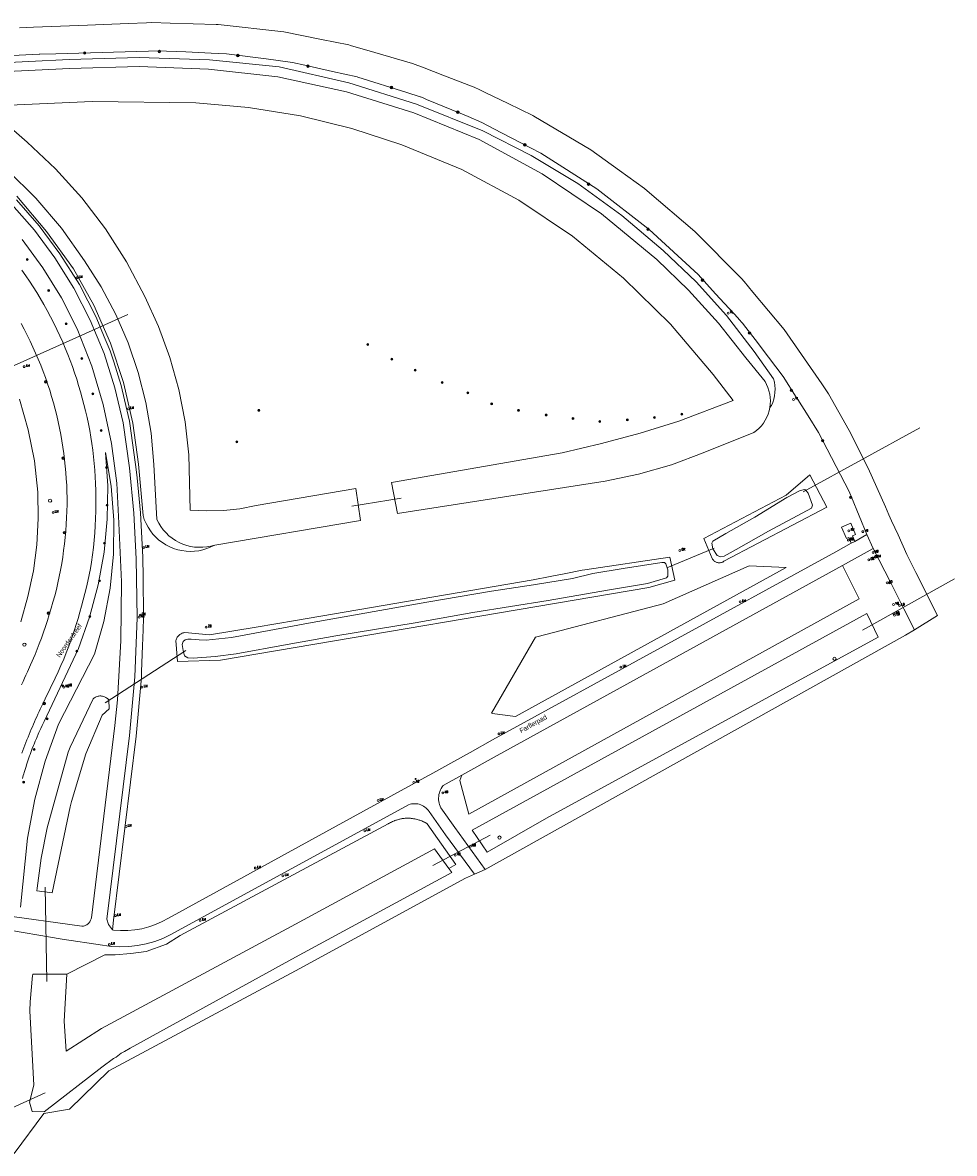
# Model space of a CAD drawing. Header units: metres. Extents: x 138165 to 154469, y 480134 to 494189.
# Tile 54 of 256: x 143429 to 143672, y 484794 to 485088. Entities that reach past the tile are written whole.
import ezdxf

# ---------------------------------------------------------------- set-up
doc = ezdxf.new("R2010")
doc.units = ezdxf.units.M
doc.header["$LTSCALE"] = 0.001
doc.header["$MEASUREMENT"] = 0
for name, color, linetype, lineweight in [('Level 5', 7, 'Continuous', 0), ('TOP-L-duiker', 7, 'Continuous', 0), ('TOP-L-topo objecten punt', 7, 'Continuous', 0), ('TOP-L-topo objecten vlak', 7, 'Continuous', 0), ('TOP-T-topo huisnummering naamgeving', 7, 'Continuous', 0)]:
    doc.layers.add(name, color=color, linetype=linetype, lineweight=lineweight)
doc.styles.add('Style-INTL_ISO', font='INTL_ISO.shx')
doc.styles.add('Style-STANDARD', font='STANDARD.shx')

# ---------------------------------------------------------------- blocks, each defined once
blk = doc.blocks.new('24')
at = {"layer": 'TOP-L-topo objecten punt', "color": 7, "linetype": 'Continuous', "lineweight": 0}
for radius in [0.025, 0.0182, 0.0115, 0.005]:
    blk.add_circle((0, 0), radius, dxfattribs=at)
blk = doc.blocks.new('39')
at = {"layer": 'TOP-L-topo objecten punt', "color": 7, "linetype": 'Continuous', "lineweight": 0}
for p, q in [((0.0175, 0.0175), (-0.0175, 0.0175)), ((-0.0175, 0.0175), (-0.0175, -0.0175)), ((0.0175, 0.0175), (0.0175, -0.0175)), ((0.0175, -0.0175), (-0.0175, -0.0175))]:
    blk.add_line(p, q, dxfattribs=at)
blk.add_circle((0, 0), 0.0332, dxfattribs=at)
blk = doc.blocks.new('*U13')
at = {"layer": 'Level 5', "color": 7, "linetype": 'Continuous', "lineweight": 0}
blk.add_circle((0, 0), 0.0415, dxfattribs=at)
blk = doc.blocks.new('150')
at = {"layer": 'Level 5', "color": 7, "linetype": 'Continuous', "lineweight": 0}
blk.add_blockref('*U13', (0, 0), dxfattribs=at)
blk = doc.blocks.new('121')
at = {"layer": 'TOP-L-topo objecten punt', "color": 7, "linetype": 'Continuous', "lineweight": 0}
blk.add_circle((0, 0), 0.025, dxfattribs=at)
at = {"layer": 'TOP-L-topo objecten punt', "color": 7, "linetype": 'Continuous', "lineweight": 0, "style": 'Style-STANDARD'}
blk.add_text('LD', height=0.06, dxfattribs=at).set_placement((0.0483, 0))
blk = doc.blocks.new('15')
at = {"layer": 'TOP-L-topo objecten punt', "color": 7, "linetype": 'Continuous', "lineweight": 0}
blk.add_circle((0, 0), 0.025, dxfattribs=at)
at = {"layer": 'TOP-L-topo objecten punt', "color": 7, "linetype": 'Continuous', "lineweight": 0, "style": 'Style-STANDARD'}
blk.add_text('VL', height=0.06, dxfattribs=at).set_placement((0.0483, 0))
blk = doc.blocks.new('16')
at = {"layer": 'TOP-L-topo objecten punt', "color": 7, "linetype": 'Continuous', "lineweight": 0}
blk.add_circle((0, 0), 0.025, dxfattribs=at)
at = {"layer": 'TOP-L-topo objecten punt', "color": 7, "linetype": 'Continuous', "lineweight": 0, "style": 'Style-STANDARD'}
blk.add_text('LM', height=0.06, dxfattribs=at).set_placement((0.0483, 0))
blk = doc.blocks.new('10')
at = {"layer": 'TOP-L-topo objecten punt', "linetype": 'Continuous', "lineweight": 0}
blk.add_circle((0, 0), 0.0125, dxfattribs=at)
blk = doc.blocks.new('81')
at = {"layer": 'TOP-L-topo objecten punt', "color": 7, "linetype": 'Continuous', "lineweight": 0}
blk.add_circle((0, 0), 0.025, dxfattribs=at)
at = {"layer": 'TOP-L-topo objecten punt', "color": 7, "linetype": 'Continuous', "lineweight": 0, "style": 'Style-STANDARD'}
blk.add_text('GK', height=0.06, dxfattribs=at).set_placement((0.0483, 0))
blk = doc.blocks.new('126')
at = {"layer": 'TOP-L-topo objecten punt', "color": 7, "linetype": 'Continuous', "lineweight": 0}
blk.add_circle((0, 0), 0.025, dxfattribs=at)
at = {"layer": 'TOP-L-topo objecten punt', "color": 7, "linetype": 'Continuous', "lineweight": 0, "style": 'Style-STANDARD'}
blk.add_text('RV', height=0.06, dxfattribs=at).set_placement((0.0483, 0))
blk = doc.blocks.new('14')
at = {"layer": 'TOP-L-topo objecten punt', "color": 7, "linetype": 'Continuous', "lineweight": 0}
blk.add_circle((0, 0), 0.025, dxfattribs=at)
at = {"layer": 'TOP-L-topo objecten punt', "color": 7, "linetype": 'Continuous', "lineweight": 0, "style": 'Style-STANDARD'}
blk.add_text('VB', height=0.06, dxfattribs=at).set_placement((0.0483, 0))
blk = doc.blocks.new('175')
at = {"layer": 'TOP-L-topo objecten punt', "color": 7, "linetype": 'Continuous', "lineweight": 0}
blk.add_circle((0, 0), 0.025, dxfattribs=at)
at = {"layer": 'TOP-L-topo objecten punt', "color": 7, "linetype": 'Continuous', "lineweight": 0, "style": 'Style-STANDARD'}
blk.add_text('SB', height=0.06, dxfattribs=at).set_placement((0.0483, 0))
blk = doc.blocks.new('85')
at = {"layer": 'TOP-L-topo objecten punt', "color": 7, "linetype": 'Continuous', "lineweight": 0}
blk.add_circle((0, 0), 0.025, dxfattribs=at)
at = {"layer": 'TOP-L-topo objecten punt', "color": 7, "linetype": 'Continuous', "lineweight": 0, "style": 'Style-STANDARD'}
blk.add_text('ZB', height=0.06, dxfattribs=at).set_placement((0.0483, 0))
blk = doc.blocks.new('11')
at = {"layer": 'TOP-L-topo objecten punt', "color": 7, "linetype": 'Continuous', "lineweight": 0}
blk.add_circle((0, 0), 0.025, dxfattribs=at)
at = {"layer": 'TOP-L-topo objecten punt', "color": 7, "linetype": 'Continuous', "lineweight": 0, "style": 'Style-STANDARD'}
blk.add_text('AB', height=0.06, dxfattribs=at).set_placement((0.0483, 0))

msp = doc.modelspace()

# ---------------------------------------------------------------- linework, layer by layer
at = {"layer": 'TOP-L-duiker', "flags": 128}
for points in [[(143456.33, 485012), (143408.9, 484990.78)], [(143632.21, 484965.86), (143662.56, 484982.56)], [(143514.64, 484962.14), (143527.55, 484964.24)], [(143609.04, 484951.17), (143596.71, 484946.06)], [(143671.58, 484943.22), (143647.61, 484929.86)], [(143450.43, 484910.96), (143471.43, 484924.55)], [(143535.78, 484868.61), (143550.66, 484876.49)], [(143435.24, 484838.37), (143434.8, 484863)], [(143434.85, 484809.44), (143400.55, 484793.92)]]:
    msp.add_lwpolyline(points, dxfattribs=at)
at = {"layer": 'TOP-L-topo objecten vlak', "flags": 128}
for points in [[(143661.18, 484929.96), (143667.22, 484933.65), (143661.54, 484944.89), (143659.21, 484949.6), (143656.93, 484954.67), (143655.16, 484958.3), (143654.51, 484959.91), (143653.67, 484962), (143649.14, 484972.01), (143644.19, 484981.82), (143638.82, 484991.4), (143637.1, 484994.03), (143627.21, 485008.16), (143619.11, 485017.88), (143616.82, 485020.62), (143616.16, 485021.41), (143604.03, 485033.67), (143591.61, 485044.26), (143590.91, 485044.86), (143584.36, 485049.54), (143576.89, 485054.89), (143562.06, 485063.71), (143561.79, 485063.84), (143555.4, 485066.94), (143549.4, 485069.85), (143548.01, 485070.53), (143546.55, 485071.24), (143545.14, 485071.78), (143538.36, 485074.38), (143533.48, 485076.26), (143530.45, 485077.42), (143520.69, 485080.25), (143514.36, 485082.08), (143513.88, 485082.22), (143506.79, 485083.64), (143496.97, 485085.61), (143479.83, 485087.54), (143479.32, 485087.56), (143467.35, 485087.89), (143462.59, 485088.02), (143461.19, 485087.97), (143456.43, 485087.78), (143445.84, 485087.37), (143431.81, 485086.83), (143428.17, 485086.63)], [(143408.98, 485078.62), (143433.27, 485079.79), (143433.38, 485079.79), (143437.6, 485079.91), (143455.62, 485080.42), (143464.79, 485080.68), (143466.4, 485080.61), (143471.46, 485080.39), (143478, 485080.1), (143482.07, 485079.92), (143492.33, 485078.57), (143499.21, 485077.66), (143502.39, 485076.95), (143509.62, 485075.34), (143516.09, 485073.9), (143516.22, 485073.86), (143528.98, 485069.82), (143532.49, 485068.72), (143532.58, 485068.69), (143533.27, 485068.4), (143534.12, 485068.05), (143540.75, 485065.29), (143543.45, 485064.16), (143544.93, 485063.55), (143548.55, 485062.05), (143551.68, 485060.41), (143558.51, 485056.84), (143563.87, 485054.04), (143578.44, 485044.72), (143592.13, 485034.16), (143604.85, 485022.45), (143609.4, 485017.46), (143615.23, 485011.06), (143615.47, 485010.8), (143616.42, 485009.75), (143616.5, 485009.66), (143616.67, 485009.44), (143619.67, 485005.51), (143623.17, 485000.92), (143626.99, 484995.91), (143630.38, 484990.55), (143630.78, 484989.91), (143633.49, 484985.62), (143636.23, 484981.3), (143644.16, 484965.93), (143644.75, 484964.52), (143648.81, 484954.73)], [(143623.5, 484987.81), (143623.93, 484988.32), (143624.28, 484989.15), (143624.55, 484990), (143624.74, 484990.88), (143624.85, 484991.77), (143624.88, 484992.67), (143624.83, 484993.57), (143624.7, 484994.45), (143624.49, 484995.33), (143619.44, 485002.44), (143612.26, 485011.81), (143604.35, 485020.58), (143595.76, 485028.67), (143584.98, 485037.84), (143573.49, 485046.12), (143561.39, 485053.46), (143548.74, 485059.82), (143531.55, 485066.79), (143513.85, 485072.35), (143495.76, 485076.47), (143477.58, 485078.3), (143459.31, 485078.96), (143441.03, 485078.44), (143419.96, 485077.38)], [(143623.5, 484987.81), (143623.61, 484988.68), (143623.65, 484989.56), (143623.61, 484990.44), (143623.49, 484991.31), (143623.29, 484992.17), (143623.02, 484993.01), (143622.68, 484993.82), (143622.27, 484994.6), (143617.27, 485000.79), (143610.11, 485009.82), (143602.38, 485018.36), (143594.11, 485026.38), (143579.7, 485038.26), (143564.21, 485048.68), (143547.79, 485057.57), (143530.82, 485064.54), (143513.31, 485069.99), (143495.38, 485073.88), (143477.38, 485075.9), (143459.28, 485076.63), (143441.18, 485076.06), (143423.26, 485075.22)], [(143425.56, 485066.5), (143447.09, 485067.51), (143474.04, 485067.1), (143487.73, 485065.97), (143501.3, 485063.77), (143514.65, 485060.5), (143527.7, 485056.18), (143543.28, 485049.77), (143558.14, 485041.82), (143572.12, 485032.43), (143585.38, 485021.52), (143597.63, 485009.49), (143608.78, 484996.42), (143613.95, 484989.64), (143599.8, 484984.26), (143589.78, 484981.19), (143579.67, 484978.45), (143569.48, 484976.03), (143525, 484968.34), (143526.59, 484960.25), (143580.64, 484968.67), (143589.34, 484970.46), (143597.88, 484972.92), (143606.2, 484976.04), (143619.39, 484981.28), (143620.08, 484981.82), (143620.73, 484982.41), (143621.32, 484983.07), (143621.85, 484983.77), (143622.32, 484984.51), (143622.72, 484985.29), (143623.06, 484986.11), (143623.32, 484986.95), (143623.5, 484987.81)], [(143478.96, 484952.02), (143516.96, 484958.4), (143515.71, 484966.72), (143489.74, 484962.29), (143485.5, 484961.49), (143481.22, 484961.03), (143476.92, 484960.89), (143472.61, 484961.08), (143472.2, 484975.54), (143471.23, 484984.09), (143469.59, 484992.54), (143467.29, 485000.84), (143464.35, 485008.92), (143460.78, 485016.75), (143456.01, 485025.74), (143450.53, 485034.31), (143444.35, 485042.4), (143437.53, 485049.95), (143430.11, 485056.91), (143423.87, 485062.4)], [(143425.04, 485049.65), (143432.37, 485042.36), (143439.05, 485034.48), (143445.03, 485026.04), (143449.41, 485019.23), (143453.23, 485012.08), (143456.45, 485004.64), (143459.07, 484996.96), (143461.05, 484989.1), (143462.39, 484981.11), (143463.08, 484973.03), (143463.91, 484958.66), (143464.39, 484957.72), (143464.95, 484956.82), (143465.58, 484955.98), (143466.29, 484955.19), (143467.05, 484954.46), (143467.88, 484953.8), (143468.76, 484953.22), (143469.69, 484952.71), (143470.66, 484952.28), (143471.66, 484951.94), (143472.69, 484951.68), (143473.73, 484951.51), (143474.79, 484951.43), (143475.84, 484951.45), (143476.9, 484951.55), (143477.94, 484951.74), (143478.96, 484952.02)], [(143452.31, 484851.87), (143452.59, 484854.41), (143452.59, 484854.41), (143458.48, 484902.29), (143459.87, 484917.64), (143459.92, 484919.08), (143460.18, 484925.78), (143460.34, 484929.97), (143460.45, 484933.04), (143460.3, 484943.97), (143460.23, 484948.45), (143460.21, 484948.91), (143459.61, 484960.44), (143458.73, 484969.49), (143458.45, 484972.39), (143458.28, 484973.57), (143456.84, 484983.63), (143456.75, 484984.28), (143455.47, 484989.86), (143454.62, 484993.54), (143452.65, 484999.7), (143451.73, 485002.59), (143450.21, 485006.25), (143448.08, 485011.37), (143443.72, 485019.81), (143438.67, 485027.86), (143433.29, 485035.12), (143427.34, 485041.91)], [(143427.43, 485042.87), (143435.2, 485033.67), (143442.22, 485023.89), (143447.47, 485014.45), (143451.82, 485004.56), (143455.23, 484994.3), (143457.68, 484983.78), (143459.13, 484973.07), (143460.29, 484959.71), (143460.63, 484958.66), (143461.07, 484957.64), (143461.59, 484956.67), (143462.2, 484955.74), (143462.88, 484954.87), (143463.63, 484954.06), (143464.45, 484953.32), (143465.33, 484952.65), (143466.27, 484952.06), (143467.25, 484951.56), (143468.27, 484951.14), (143469.33, 484950.81), (143470.41, 484950.57), (143471.5, 484950.42), (143472.61, 484950.37), (143473.71, 484950.41), (143474.81, 484950.55), (143475.89, 484950.78), (143476.95, 484951.11), (143477.97, 484951.52), (143478.96, 484952.02)], [(143426.15, 485040.7), (143432.03, 485033.98), (143437.34, 485026.81), (143442.29, 485018.87), (143446.57, 485010.55), (143450.14, 485001.9), (143452.99, 484992.99), (143455.09, 484983.87), (143456.78, 484972.11), (143457.94, 484960.28), (143458.55, 484948.41), (143458.73, 484933.06), (143458.14, 484917.73), (143456.79, 484902.44), (143450.91, 484854.65), (143451.28, 484853.22), (143452.31, 484851.87)], [(143428.79, 485031.54), (143434.23, 485024.2), (143439.04, 485016.42), (143443.17, 485008.27), (143446.93, 484998.58), (143449.91, 484988.61), (143452.09, 484978.45), (143453.46, 484968.14), (143454.01, 484957.76), (143454.66, 484942.43), (143454.54, 484927.09), (143453.66, 484911.77), (143452.99, 484905.04), (143446.84, 484854.98), (143446.8, 484854.76), (143446.73, 484854.54), (143446.65, 484854.34), (143446.55, 484854.14), (143446.43, 484853.94), (143446.3, 484853.76), (143446.15, 484853.59), (143445.99, 484853.44), (143445.82, 484853.3), (143445.63, 484853.17), (143445.44, 484853.06), (143445.24, 484852.97), (143445.02, 484852.89), (143444.81, 484852.83), (143444.59, 484852.79), (143444.36, 484852.77), (143423.07, 484855.73)], [(143428.73, 484897.82), (143428.99, 484898.52), (143429.25, 484899.22), (143429.52, 484899.92), (143429.8, 484900.62), (143430.07, 484901.32), (143430.35, 484902.02), (143430.64, 484902.71), (143430.92, 484903.4), (143431.2, 484904.06), (143431.48, 484904.72), (143431.76, 484905.38), (143432.05, 484906.03), (143432.33, 484906.69), (143432.62, 484907.34), (143432.92, 484907.99), (143433.23, 484908.67), (143433.54, 484909.34), (143433.85, 484910.02), (143434.17, 484910.69), (143434.82, 484912.02), (143437.42, 484917.41), (143438.19, 484919.03), (143438.93, 484920.67), (143439.63, 484922.32), (143440.31, 484923.99), (143440.95, 484925.66), (143441.47, 484927.07), (143441.96, 484928.49), (143442.43, 484929.91), (143442.88, 484931.34), (143443.38, 484932.93), (143443.85, 484934.54), (143444.3, 484936.15), (143444.73, 484937.77), (143445.15, 484939.39), (143445.55, 484941.02), (143445.92, 484942.66), (143446.27, 484944.3), (143446.59, 484945.94), (143446.88, 484947.59), (143447.15, 484949.48), (143447.39, 484951.36), (143447.59, 484953.26), (143447.74, 484955.16), (143447.87, 484957.06), (143447.95, 484958.96), (143448.01, 484960.87), (143448.04, 484962.77), (143448.03, 484964.52), (143448.01, 484966.26), (143447.95, 484968.01), (143447.86, 484969.75), (143447.75, 484971.5), (143447.6, 484973.24), (143447.43, 484974.98), (143447.22, 484976.71), (143446.98, 484978.42), (143446.71, 484980.14), (143446.41, 484981.84), (143446.08, 484983.55), (143445.72, 484985.24), (143445.33, 484986.93), (143444.92, 484988.62), (143444.48, 484990.29), (143444.02, 484991.94), (143443.53, 484993.58), (143443.02, 484995.22), (143442.48, 484996.84), (143441.91, 484998.46), (143441.32, 485000.07), (143440.7, 485001.66), (143440.05, 485003.25), (143439.38, 485004.83), (143438.63, 485006.5), (143437.86, 485008.16), (143437.05, 485009.81), (143436.22, 485011.45), (143435.35, 485013.07), (143434.46, 485014.67), (143433.54, 485016.25), (143432.64, 485017.74), (143431.71, 485019.22), (143430.76, 485020.68), (143429.78, 485022.12), (143428.77, 485023.54)], [(143428.68, 484915.64), (143429.06, 484916.49), (143429.43, 484917.34), (143429.81, 484918.19), (143430.2, 484919.04), (143431.02, 484920.85), (143432.18, 484923.54), (143432.73, 484924.9), (143433.26, 484926.27), (143433.82, 484927.78), (143434.36, 484929.31), (143434.88, 484930.84), (143435.38, 484932.38), (143435.86, 484933.92), (143436.36, 484935.55), (143436.84, 484937.19), (143437.29, 484938.84), (143437.72, 484940.49), (143438.11, 484942.15), (143438.48, 484943.83), (143438.81, 484945.51), (143439.11, 484947.2), (143439.38, 484948.89), (143439.62, 484950.59), (143439.84, 484952.3), (143440.02, 484954), (143440.18, 484955.71), (143440.3, 484957.42), (143440.4, 484959.14), (143440.47, 484960.86), (143440.51, 484962.57), (143440.51, 484964.29), (143440.47, 484965.95), (143440.41, 484967.61), (143440.31, 484969.27), (143440.19, 484970.93), (143440.03, 484972.58), (143439.85, 484974.23), (143439.65, 484975.88), (143439.41, 484977.54), (143439.15, 484979.18), (143438.87, 484980.83), (143438.55, 484982.47), (143438.21, 484984.1), (143437.84, 484985.73), (143437.42, 484987.4), (143436.97, 484989.06), (143436.49, 484990.71), (143435.99, 484992.36), (143435.45, 484993.99), (143434.88, 484995.62), (143434.28, 484997.23), (143433.66, 484998.84), (143433.01, 485000.43), (143432.33, 485002.01), (143431.63, 485003.57), (143430.9, 485005.13), (143430.14, 485006.67), (143429.35, 485008.2), (143428.54, 485009.71)], [(143428.13, 484989.97), (143430.42, 484982.05), (143432, 484973.96), (143432.86, 484965.76), (143433.03, 484958.91), (143432.66, 484952.08), (143431.76, 484945.29), (143430.34, 484938.59), (143428.46, 484932.03)], [(143428.89, 484891.28), (143429.12, 484892.06), (143429.23, 484892.46), (143429.35, 484892.85), (143429.58, 484893.63), (143429.83, 484894.41), (143429.96, 484894.8), (143430.21, 484895.58), (143430.48, 484896.35), (143430.75, 484897.12), (143430.89, 484897.51), (143431.17, 484898.27), (143431.46, 484899.04), (143431.76, 484899.8), (143431.92, 484900.18), (143432.23, 484900.94), (143432.54, 484901.69), (143432.7, 484902.07), (143433.03, 484902.82), (143433.2, 484903.19), (143433.37, 484903.56), (143433.71, 484904.3), (143434.06, 484905.04), (143434.42, 484905.78), (143434.59, 484906.06), (143443.45, 484925.12), (143446.37, 484933.27), (143448.61, 484941.64), (143450.15, 484950.16), (143450.99, 484958.78), (143451.12, 484967.45), (143450.54, 484976.09), (143452.01, 484967.35), (143452.7, 484958.52), (143452.61, 484949.65), (143451.73, 484940.84), (143450.08, 484932.13), (143447.66, 484923.61), (143438.29, 484905.43), (143434.8, 484895.77), (143432.1, 484885.85), (143430.22, 484875.75), (143428.36, 484857.74)], [(143627.77, 484965.03), (143606.32, 484953.72), (143608.53, 484948.48), (143608.62, 484948.33), (143608.72, 484948.19), (143608.84, 484948.05), (143608.96, 484947.93), (143609.1, 484947.81), (143609.24, 484947.71), (143609.4, 484947.62), (143609.56, 484947.55), (143609.72, 484947.49), (143609.89, 484947.44), (143610.07, 484947.41), (143610.24, 484947.4), (143610.42, 484947.39), (143610.6, 484947.41), (143610.77, 484947.44), (143610.94, 484947.48), (143611.11, 484947.54), (143611.27, 484947.61), (143611.42, 484947.7), (143611.57, 484947.8), (143638.4, 484961.87), (143633.95, 484970.26), (143627.77, 484965.03)], [(143633.04, 484966.01), (143632.6, 484966.49), (143631.39, 484966.19), (143627.91, 484964.41), (143619.57, 484959.32), (143612.06, 484955.07), (143608.68, 484953.01), (143608.43, 484952.5), (143608.66, 484951.02), (143609.8, 484949.3), (143610.04, 484949.2), (143610.67, 484948.93), (143611.63, 484949.14), (143614.76, 484950.84), (143623.17, 484955.64), (143634.33, 484961.66), (143634.62, 484962.42), (143633.46, 484965.55), (143633.04, 484966.01)], [(143645.65, 484952.99), (143645.06, 484954.43), (143645.86, 484954.79), (143644.62, 484957.71), (143642.22, 484956.72), (143643.47, 484953.75), (143644.06, 484954.01), (143644.74, 484952.49)], [(143644.74, 484952.49), (143645.65, 484952.99)], [(143648.81, 484954.73), (143645.65, 484952.99)], [(143648.81, 484954.73), (143650.45, 484951.09)], [(143644.74, 484952.49), (143640.69, 484950.28), (143551.34, 484901.29), (143545.49, 484898.04), (143541.25, 484895.69), (143534.95, 484892.2), (143534.62, 484892.02), (143466.91, 484854.89), (143465.27, 484853.99), (143463.57, 484853.23), (143461.81, 484852.62), (143460.01, 484852.15), (143458.17, 484851.83), (143456.32, 484851.66), (143454.45, 484851.64), (143452.59, 484851.77), (143452.31, 484851.87)], [(143642.46, 484946.7), (143650.45, 484951.09)], [(143650.45, 484951.09), (143654.93, 484942.33), (143658.43, 484935.38), (143661.18, 484929.96)], [(143592.01, 484940.97), (143598.8, 484942.85), (143597.46, 484948.89), (143575.34, 484945.58), (143574.67, 484945.48), (143574.25, 484945.4), (143570.41, 484944.65), (143566.34, 484943.85), (143561.86, 484942.98), (143500, 484932.38), (143489.73, 484930.62), (143477.58, 484928.64), (143471.14, 484929.23), (143470.91, 484929.19), (143470.68, 484929.13), (143470.46, 484929.05), (143470.25, 484928.95), (143470.05, 484928.83), (143469.86, 484928.7), (143469.68, 484928.55), (143469.51, 484928.38), (143469.36, 484928.21), (143469.22, 484928.01), (143469.1, 484927.81), (143469, 484927.6), (143468.92, 484927.38), (143468.86, 484927.16), (143469.23, 484921.7), (143480.43, 484922.07), (143592.01, 484940.97)], [(143595.36, 484947.45), (143585.34, 484945.89), (143577.41, 484944.6), (143572.12, 484943.33), (143561.98, 484941.65), (143551.01, 484940.01), (143534.16, 484937.15), (143504.37, 484931.89), (143483.33, 484927.94), (143476.74, 484927.22), (143474.92, 484927.31), (143472.85, 484927.53), (143471.95, 484927.55), (143471.25, 484927.39), (143470.74, 484926.91), (143470.47, 484926.1), (143470.74, 484924.58), (143471.09, 484923.15), (143472, 484922.67), (143473.34, 484922.61), (143479.06, 484922.98), (143484.53, 484923.71), (143497.87, 484926.17), (143510.53, 484928.35), (143531.15, 484931.77), (143546.14, 484934.47), (143565.8, 484937.55), (143581.22, 484940.24), (143591.63, 484942.02), (143596.59, 484943.49), (143596.94, 484943.92), (143596.95, 484945.55), (143596.44, 484947.14), (143596.06, 484947.51), (143595.36, 484947.45)], [(143543.28, 484892.08), (143542.8, 484890.77), (143545.14, 484881.99), (143646.78, 484937.98), (143642.46, 484946.7)], [(143543.28, 484892.08), (143552.55, 484897.23), (143642.46, 484946.7)], [(143551.17, 484908.21), (143557.28, 484907.39), (143627.73, 484946.2), (143618.11, 484946.58), (143595.75, 484936.74), (143563.19, 484928.22), (143562.54, 484928.05), (143551.08, 484908.23), (143551.17, 484908.21)], [(143549.88, 484872.06), (143565.36, 484880.96), (143651.76, 484928.08), (143648.82, 484934.22), (143546, 484877.84), (143549.88, 484872.06)], [(143549.43, 484867.6), (143658.86, 484928.55), (143661.18, 484929.96)], [(143441.31, 484899.37), (143440.82, 484898.1), (143435.36, 484878.39), (143433.78, 484870.52), (143432.74, 484862.73), (143432.68, 484862), (143436.6, 484861.52), (143441.32, 484883.84), (143441.67, 484885.29), (143445.44, 484897.66), (143449.64, 484907.78), (143451.52, 484909.39), (143451.37, 484911.71), (143451.21, 484911.88), (143451.04, 484912.05), (143450.85, 484912.2), (143450.65, 484912.33), (143450.44, 484912.45), (143450.22, 484912.54), (143449.99, 484912.62), (143449.76, 484912.68), (143449.52, 484912.71), (143449.28, 484912.73), (143449.04, 484912.73), (143448.81, 484912.7), (143448.57, 484912.66), (143448.34, 484912.59), (143448.11, 484912.51), (143447.9, 484912.4), (143447.69, 484912.28), (143447.5, 484912.14), (143447.32, 484911.98), (143441.31, 484899.37)], [(143549.43, 484867.6), (143541.49, 484878.46), (143537.87, 484883.63), (143537.68, 484884.03), (143537.52, 484884.44), (143537.4, 484884.86), (143537.32, 484885.3), (143537.27, 484885.73), (143537.26, 484886.17), (143537.29, 484886.61), (143537.36, 484887.05), (143537.46, 484887.48), (143537.6, 484887.89), (143537.77, 484888.3), (143537.97, 484888.69), (143538.21, 484889.06), (143538.48, 484889.41), (143543.28, 484892.08)], [(143422.95, 484852.21), (143439.26, 484849.39), (143449.72, 484847.86), (143452, 484847.54), (143454.29, 484847.42), (143456.59, 484847.48), (143458.87, 484847.74), (143461.13, 484848.18), (143463.34, 484848.81), (143465.49, 484849.62), (143467.57, 484850.6), (143529.43, 484884.41), (143529.82, 484884.53), (143530.21, 484884.62), (143530.61, 484884.67), (143531.02, 484884.69), (143531.42, 484884.67), (143531.82, 484884.62), (143532.22, 484884.53), (143532.6, 484884.4), (143532.97, 484884.24), (143533.33, 484884.05), (143533.67, 484883.83), (143533.98, 484883.58), (143534.28, 484883.3), (143534.55, 484883), (143534.79, 484882.67), (143539.1, 484876.6), (143546.57, 484866.34)], [(143539.94, 484867.84), (143541.73, 484868.87), (143534.31, 484879.46), (143534.13, 484879.58), (143534.01, 484879.65), (143533.89, 484879.71), (143533.77, 484879.78), (143533.52, 484879.91), (143533.4, 484879.97), (143533.27, 484880.03), (143533.15, 484880.08), (143532.89, 484880.19), (143532.64, 484880.29), (143532.38, 484880.39), (143532.24, 484880.43), (143531.98, 484880.52), (143531.71, 484880.59), (143531.45, 484880.66), (143531.31, 484880.69), (143531.04, 484880.75), (143530.9, 484880.77), (143530.77, 484880.79), (143530.49, 484880.83), (143530.22, 484880.87), (143530.08, 484880.88), (143529.95, 484880.89), (143529.67, 484880.91), (143529.53, 484880.91), (143529.25, 484880.92), (143529.12, 484880.91), (143528.84, 484880.91), (143528.56, 484880.89), (143528.29, 484880.87), (143528.15, 484880.85), (143527.88, 484880.82), (143527.74, 484880.8), (143527.6, 484880.77), (143527.47, 484880.75), (143527.2, 484880.69), (143527.06, 484880.66), (143526.79, 484880.6), (143526.53, 484880.52), (143526.26, 484880.44), (143526.13, 484880.39), (143525.87, 484880.3), (143525.74, 484880.25), (143525.49, 484880.15), (143525.23, 484880.03), (143524.98, 484879.91), (143524.74, 484879.79), (143524.5, 484879.65), (143524.26, 484879.51), (143524.14, 484879.44), (143469.93, 484850.35), (143466.37, 484848.16), (143461.15, 484846.23), (143457.1, 484845.7), (143453.05, 484845.35), (143450.31, 484845.36), (143440.46, 484840.28)], [(143539.94, 484867.84), (143536.21, 484872.93), (143500, 484853.34), (143449.5, 484826.2), (143440.26, 484820.23), (143439.74, 484828.06), (143440.46, 484840.28)], [(143440.46, 484840.28), (143431.57, 484840.33), (143431.56, 484840.18), (143431.52, 484840), (143430.87, 484833.15), (143430.81, 484830.79), (143431.82, 484811.41), (143430.73, 484806.96), (143431.43, 484804.59), (143434.55, 484804.46), (143449.59, 484816.11), (143452.61, 484818.34), (143453.26, 484818.72), (143454.64, 484819.74), (143455.47, 484820.2), (143456.96, 484821.03), (143500, 484844.72), (143540.71, 484866.79), (143539.94, 484867.84)], [(143546.57, 484866.34), (143549.43, 484867.6)], [(143426.74, 484793.66), (143434.48, 484804.05), (143441.16, 484805.21), (143451.35, 484815.16), (143500, 484841.14), (143544.26, 484865.32), (143546.57, 484866.34)]]:
    msp.add_lwpolyline(points, dxfattribs=at)

# ---------------------------------------------------------------- block references
at = {"layer": 'TOP-L-topo objecten punt', "xscale": 10, "yscale": 10, "zscale": 10}
for name, p in [('39', (143445.1, 485080.11)), ('39', (143464.55, 485080.48)), ('39', (143484.97, 485079.44)), ('39', (143503.24, 485076.69)), ('39', (143524.98, 485071.14)), ('39', (143542.26, 485064.7)), ('39', (143559.73, 485056.2)), ('39', (143576.29, 485045.99)), ('39', (143591.78, 485034.23)), ('24', (143430.16, 485026.38)), ('16', (143443.1, 485021.6)), ('39', (143605.98, 485020.98)), ('24', (143435.72, 485018.26)), ('15', (143612.68, 485012.4)), ('24', (143440.31, 485009.65)), ('39', (143618.24, 485007.21)), ('24', (143518.8, 485004.2)), ('24', (143444.35, 485000.59)), ('24', (143525.07, 485000.41)), ('16', (143429.36, 484998.46)), ('24', (143531.19, 484997.54)), ('39', (143434.97, 484994.51)), ('24', (143538.19, 484994.31)), ('24', (143447.21, 484991.41)), ('24', (143544.86, 484991.68)), ('39', (143629.11, 484992.29)), ('24', (143551.08, 484988.81)), ('15', (143629.69, 484989.92)), ('16', (143456.48, 484987.51)), ('24', (143490.47, 484987.09)), ('24', (143558.09, 484987.09)), ('24', (143565.28, 484985.88)), ('24', (143593.45, 484985.24)), ('24', (143600.6, 484986.09)), ('24', (143572.26, 484984.96)), ('24', (143579.21, 484984.18)), ('24', (143586.41, 484984.62)), ('24', (143449.42, 484981.87)), ('39', (143637.29, 484979.19)), ('24', (143484.75, 484978.89)), ('39', (143439.52, 484974.64)), ('24', (143450.8, 484972.21)), ('39', (143644.58, 484964.44)), ('150', (143436.09, 484963.56)), ('24', (143450.92, 484962.41)), ('16', (143436.87, 484960.53)), ('126', (143644.12, 484955.75)), ('15', (143647.74, 484955.51)), ('14', (143647.74, 484955.51)), ('39', (143439.84, 484955.26)), ('175', (143643.96, 484953.31)), ('14', (143643.96, 484953.31)), ('24', (143450.23, 484952.48)), ('16', (143460.48, 484951.35)), ('81', (143600.07, 484950.6)), ('15', (143650.39, 484950.11)), ('14', (143650.39, 484950.11)), ('81', (143649.26, 484948.15)), ('81', (143650.32, 484948.66)), ('16', (143650.95, 484948.88)), ('24', (143448.99, 484942.72)), ('121', (143654.07, 484942.17)), ('39', (143654.74, 484942.23)), ('16', (143615.81, 484937.23)), ('14', (143655.74, 484936.55)), ('121', (143657.25, 484936.29)), ('39', (143435.69, 484934.29)), ('24', (143446.41, 484933.44)), ('81', (143459.32, 484933.28)), ('81', (143459.51, 484933.81)), ('11', (143655.85, 484934.12)), ('121', (143655.98, 484933.78)), ('85', (143476.7, 484930.62)), ('150', (143429.41, 484926.1)), ('24', (143443.04, 484924.43)), ('16', (143584.71, 484920.27)), ('150', (143640.36, 484922.42)), ('24', (143439.39, 484915.39)), ('14', (143439.67, 484915)), ('11', (143440.37, 484915.33)), ('16', (143460.02, 484915.04)), ('39', (143434.54, 484910.78)), ('24', (143435.33, 484906.8)), ('16', (143552.99, 484902.86)), ('24', (143431.92, 484898.84)), ('10', (143531.28, 484891.13)), ('24', (143429.21, 484890.32)), ('11', (143530.82, 484890.19)), ('16', (143521.5, 484885.5)), ('16', (143538.36, 484887.48)), ('11', (143538.36, 484887.48)), ('16', (143455.88, 484878.75)), ('16', (143518.04, 484877.66)), ('16', (143545.55, 484873.66)), ('14', (143545.55, 484873.66)), ('150', (143553.13, 484875.87)), ('14', (143541.56, 484871.27)), ('16', (143489.53, 484867.95)), ('16', (143496.73, 484865.88)), ('16', (143453.1, 484855.54)), ('16', (143475.18, 484854.32)), ('16', (143451.52, 484848.02))]:
    msp.add_blockref(name, p, dxfattribs=at)

# ---------------------------------------------------------------- texts
at = {"layer": 'TOP-T-topo huisnummering naamgeving', "style": 'Style-INTL_ISO'}
for s, rotation, p in [('Noorderdreef', 55.1, (143438.65, 484922.64)), ('Farflerpad', 29.4, (143558.78, 484903.01))]:
    msp.add_text(s, height=1.25, rotation=rotation, dxfattribs=at).set_placement(p)

doc.saveas('drawing.dxf')
